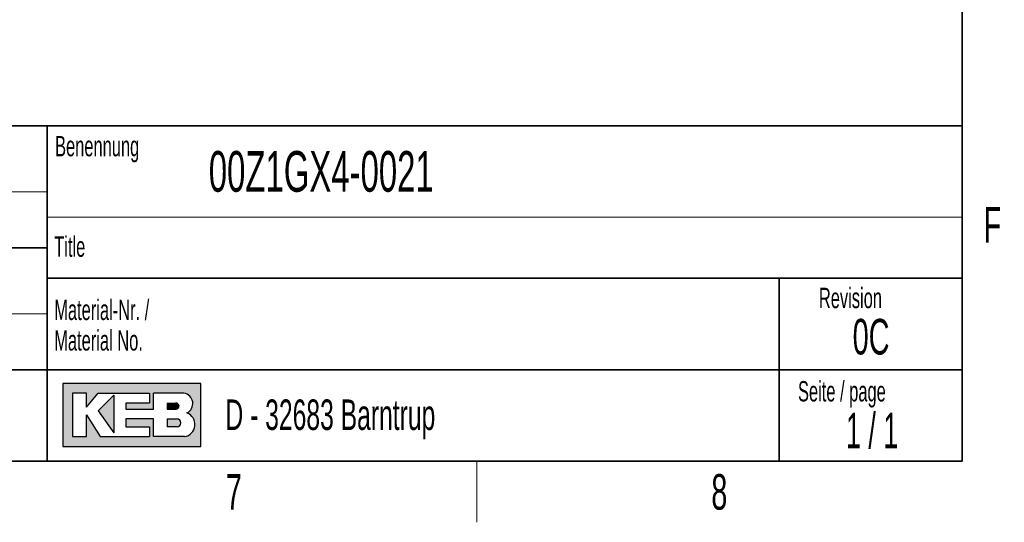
# Model space of a CAD drawing. Header units: millimetres. Extents: x 5 to 418, y 2 to 292.
# Tile 27 of 41: x 315 to 412, y 6 to 55. Entities that reach past the tile are written whole.
import ezdxf

# ---------------------------------------------------------------- set-up
doc = ezdxf.new("R2010")
doc.units = ezdxf.units.MM
doc.layers.add('SLD-0', color=7, linetype='Continuous')
doc.styles.add('SLDTEXTSTYLE0', font='TXT', dxfattribs={"width": 0.605})
doc.styles.add('SLDTEXTSTYLE1', font='TXT', dxfattribs={"width": 0.563})

msp = doc.modelspace()

# ---------------------------------------------------------------- hatches: boundary and pattern name
at = {"linetype": 'Continuous'}
h = msp.add_hatch(color=7, dxfattribs=at)
h.paths.add_polyline_path([(319.519086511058, 13.45626988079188), (333.083981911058, 13.45626988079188), (333.083981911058, 19.65736492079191), (319.519086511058, 19.65736492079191)], flags=0)
edge = h.paths.add_edge_path(flags=0)
edge.add_arc((331.3188604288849, 15.61738520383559), 1.20464082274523, -81.72003226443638, 70.1709600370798, ccw=False)
edge.add_line((331.4923410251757, 14.42530131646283), (331.480008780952, 14.42519098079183))
edge.add_line((331.480008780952, 14.42519098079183), (328.4331606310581, 14.42519098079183))
edge.add_line((328.4331606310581, 14.42519098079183), (328.4331606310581, 16.16924896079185))
edge.add_line((328.4331606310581, 16.16924896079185), (325.7201815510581, 16.16924896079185))
edge.add_line((325.7201815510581, 16.16924896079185), (325.7201815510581, 15.39411208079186))
edge.add_line((325.7201815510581, 15.39411208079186), (328.0455921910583, 15.39411208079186))
edge.add_line((328.0455921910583, 15.39411208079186), (328.0455921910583, 14.42519098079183))
edge.add_line((328.0455921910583, 14.42519098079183), (323.2009866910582, 14.42519098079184))
edge.add_line((323.2009866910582, 14.42519098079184), (321.8444971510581, 16.55681740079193))
edge.add_line((321.8444971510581, 16.55681740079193), (321.8444971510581, 14.42519098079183))
edge.add_line((321.8444971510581, 14.42519098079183), (320.4880076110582, 14.42519098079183))
edge.add_line((320.4880076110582, 14.42519098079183), (320.4880076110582, 18.68844382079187))
edge.add_line((320.4880076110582, 18.68844382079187), (321.8444971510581, 18.68844382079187))
edge.add_line((321.8444971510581, 18.68844382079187), (321.8444971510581, 17.33195428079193))
edge.add_line((321.8444971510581, 17.33195428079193), (323.0072024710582, 18.68844382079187))
edge.add_line((323.0072024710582, 18.68844382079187), (328.0455921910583, 18.68844382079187))
edge.add_line((328.0455921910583, 18.68844382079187), (328.0455921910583, 17.71952272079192))
edge.add_line((328.0455921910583, 17.71952272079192), (325.7201815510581, 17.71952272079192))
edge.add_line((325.7201815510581, 17.71952272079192), (325.7201815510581, 17.13817006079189))
edge.add_line((325.7201815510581, 17.13817006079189), (328.4331606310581, 17.13817006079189))
edge.add_line((328.4331606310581, 17.13817006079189), (328.4331606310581, 18.68844382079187))
edge.add_line((328.4331606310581, 18.68844382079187), (331.4242487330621, 18.68844382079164))
edge.add_line((331.4242487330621, 18.68844382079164), (331.4256482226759, 18.68844382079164))
edge.add_line((331.4256482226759, 18.68844382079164), (331.4259454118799, 18.68845828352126))
edge.add_arc((331.2860949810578, 17.67430640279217), 1.023749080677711, -64.45894120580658, 82.14849338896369, ccw=False)
msp.add_hatch(color=7, dxfattribs=at).paths.add_polyline_path([(324.5574762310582, 14.81275942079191), (324.557476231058, 18.49465960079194), (323.0072024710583, 16.94438584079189)], flags=0)
h = msp.add_hatch(color=7, dxfattribs=at)
edge = h.paths.add_edge_path(flags=0)
edge.add_line((329.7896501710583, 17.13817006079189), (330.6013652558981, 17.13817006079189))
edge.add_arc((330.6568434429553, 17.42884639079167), 0.2959232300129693, 259.1945394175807, 460.8054605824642)
edge.add_line((330.6013652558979, 17.71952272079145), (329.7896501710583, 17.71952272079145))
edge.add_line((329.7896501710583, 17.71952272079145), (329.7896501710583, 17.13817006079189))
h = msp.add_hatch(color=7, dxfattribs=at)
edge = h.paths.add_edge_path(flags=0)
edge.add_line((329.7896501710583, 15.39411208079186), (330.7588584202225, 15.39411208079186))
edge.add_arc((330.7588584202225, 15.78168052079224), 0.3875684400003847, 270.0000000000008, 450.0000000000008)
edge.add_line((330.7588584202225, 16.16924896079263), (330.7386620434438, 16.16924896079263))
edge.add_line((330.7386620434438, 16.16924896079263), (329.7896501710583, 16.16924896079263))
edge.add_line((329.7896501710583, 16.16924896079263), (329.7896501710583, 15.39411208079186))

# ---------------------------------------------------------------- linework, layer by layer
at = {"layer": 'SLD-0', "lineweight": 35}
for p, q in [((408, 12), (408, 282.5)), ((318, 45), (266.3304509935, 45)), ((318, 45), (318, 12)), ((318, 45), (318, 40.1053465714)), ((318, 45), (408, 45)), ((318, 45), (318, 12)), ((408, 45), (408, 12)), ((266.3304509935, 33), (318, 33)), ((408, 30), (318, 30)), ((390, 12), (390, 30)), ((266.3304509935, 21), (318, 21)), ((318, 21), (390, 21)), ((390, 21), (408, 21)), ((26, 12), (408, 12)), ((266.3304509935, 12), (318, 12))]:
    msp.add_line(p, q, dxfattribs=at)
at = {"layer": 'SLD-0', "lineweight": 18}
for p, q in [((266.3304509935, 38.5), (318, 38.5)), ((266.3304509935, 26.5), (318, 26.5)), ((360.25, 6), (360.25, 12))]:
    msp.add_line(p, q, dxfattribs=at)
at = {"layer": 'SLD-0', "color": 7, "linetype": 'Continuous', "lineweight": 18}
msp.add_line((318, 36), (408, 36), dxfattribs=at)
at = {"layer": 'SLD-0', "linetype": 'Continuous'}
for p, q in [((333.0839819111, 19.6573649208), (319.5190865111, 19.6573649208)), ((319.5190865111, 19.6573649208), (319.5190865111, 13.4562698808)), ((333.0839819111, 13.4562698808), (333.0839819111, 19.6573649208)), ((321.8444971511, 18.6884438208), (320.4880076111, 18.6884438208)), ((320.4880076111, 18.6884438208), (320.4880076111, 14.4251909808)), ((321.8444971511, 17.3319542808), (323.0072024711, 18.6884438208)), ((321.8444971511, 17.3319542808), (321.8444971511, 18.6884438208)), ((323.0072024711, 18.6884438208), (328.0455921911, 18.6884438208)), ((324.5574762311, 18.4946596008), (323.0072024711, 16.9443858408)), ((324.5574762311, 18.4946596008), (324.5574762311, 14.8127594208)), ((328.0455921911, 18.6884438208), (328.0455921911, 17.7195227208)), ((331.4242487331, 18.6884438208), (328.4331606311, 18.6884438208)), ((328.4331606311, 17.1381700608), (328.4331606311, 18.6884438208)), ((331.4242487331, 18.6884438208), (331.4256482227, 18.6884438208)), ((331.4256482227, 18.6884438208), (331.4259454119, 18.6884582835)), ((325.7201815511, 17.7195227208), (325.7201815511, 17.1381700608)), ((328.0455921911, 17.7195227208), (325.7201815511, 17.7195227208)), ((329.7896501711, 17.7195227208), (330.6013652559, 17.7195227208)), ((329.7896501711, 17.7195227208), (329.7896501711, 17.1381700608)), ((321.8444971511, 14.4251909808), (321.8444971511, 16.5568174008)), ((321.8444971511, 16.5568174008), (323.2009866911, 14.4251909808)), ((323.0072024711, 16.9443858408), (324.5574762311, 14.8127594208)), ((325.7201815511, 17.1381700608), (328.4331606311, 17.1381700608)), ((329.7896501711, 17.1381700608), (330.6013652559, 17.1381700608)), ((325.7201815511, 16.1692489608), (325.7201815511, 15.3941120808)), ((328.4331606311, 16.1692489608), (325.7201815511, 16.1692489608)), ((328.4331606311, 14.4251909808), (328.4331606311, 16.1692489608)), ((329.7896501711, 16.1692489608), (330.7588584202, 16.1692489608)), ((329.7896501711, 16.1692489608), (329.7896501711, 15.3941120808)), ((330.7386620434, 16.1692489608), (330.7588584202, 16.1692489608)), ((325.7201815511, 15.3941120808), (328.0455921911, 15.3941120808)), ((328.0455921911, 15.3941120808), (328.0455921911, 14.4251909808)), ((330.7588584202, 15.3941120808), (329.7896501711, 15.3941120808)), ((320.4880076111, 14.4251909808), (321.8444971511, 14.4251909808)), ((323.2009866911, 14.4251909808), (328.0455921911, 14.4251909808)), ((331.480008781, 14.4251909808), (328.4331606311, 14.4251909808)), ((331.480008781, 14.4251909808), (331.4923410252, 14.4253013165)), ((319.5190865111, 13.4562698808), (333.0839819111, 13.4562698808))]:
    msp.add_line(p, q, dxfattribs=at)
at = {"layer": 'SLD-0'}
for p, q in [((331.4242487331, 18.6884438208), (331.4256482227, 18.6884438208)), ((331.4256482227, 18.6884438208), (331.4259454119, 18.6884582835)), ((331.480008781, 14.4251909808), (331.4923410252, 14.4253013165))]:
    msp.add_line(p, q, dxfattribs=at)
at = {"layer": 'SLD-0', "color": 7, "linetype": 'Continuous', "lineweight": 35}
msp.add_line((408, 12), (318, 12), dxfattribs=at)
at = {"layer": 'SLD-0', "linetype": 'Continuous'}
for centre, radius, start, end in [((331.2860949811, 17.6743064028), 1.023749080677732, 295.5410587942, 82.148493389), ((330.656843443, 17.4288463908), 0.2959232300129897, 259.1945394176, 100.8054605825), ((331.3188604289, 15.6173852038), 1.204640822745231, 278.2799677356, 70.1709600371), ((330.7588584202, 15.7816805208), 0.3875684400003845, 270, 90)]:
    msp.add_arc(centre, radius, start, end, dxfattribs=at)

# ---------------------------------------------------------------- texts
at = {"layer": 'SLD-0'}
for s, insert, char_height, attachment_point, style in [('Benennung', (318.7636716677, 43.9908879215), 2, 1, 'SLDTEXTSTYLE0'), ('00Z1GX4-0021', (333.8826865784, 42.5045188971), 4, 1, 'SLDTEXTSTYLE0'), ('F', (410.9536166, 37.0010772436), 3.5, 2, 'SLDTEXTSTYLE0'), ('Title', (318.6797653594, 34.1107265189), 2, 1, 'SLDTEXTSTYLE0'), ('Revision', (393.8965220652, 29.0591225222), 2, 1, 'SLDTEXTSTYLE0'), ('Material-Nr. /', (318.6797653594, 27.8878268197), 2, 1, 'SLDTEXTSTYLE0'), ('0C', (399.0282925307, 26.0023621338), 3.5, 2, 'SLDTEXTSTYLE0'), ('Material No.', (318.6797653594, 24.8878267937), 2, 1, 'SLDTEXTSTYLE0'), ('Seite / page', (391.8390568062, 19.8830679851), 2, 1, 'SLDTEXTSTYLE0'), ('D - 32683 Barntrup', (335.5202035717, 18.0786992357), 3, 1, 'SLDTEXTSTYLE0'), ('1 / 1', (399.1297679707, 16.7706515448), 3.5, 2, 'SLDTEXTSTYLE1'), ('7', (336.3527123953, 10.7429955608), 3.5, 2, 'SLDTEXTSTYLE0'), ('8', (384.1027123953, 10.7429955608), 3.5, 2, 'SLDTEXTSTYLE0')]:
    msp.add_mtext(s, dxfattribs=dict(at, insert=insert, char_height=char_height, attachment_point=attachment_point, style=style))

doc.saveas('drawing.dxf')
